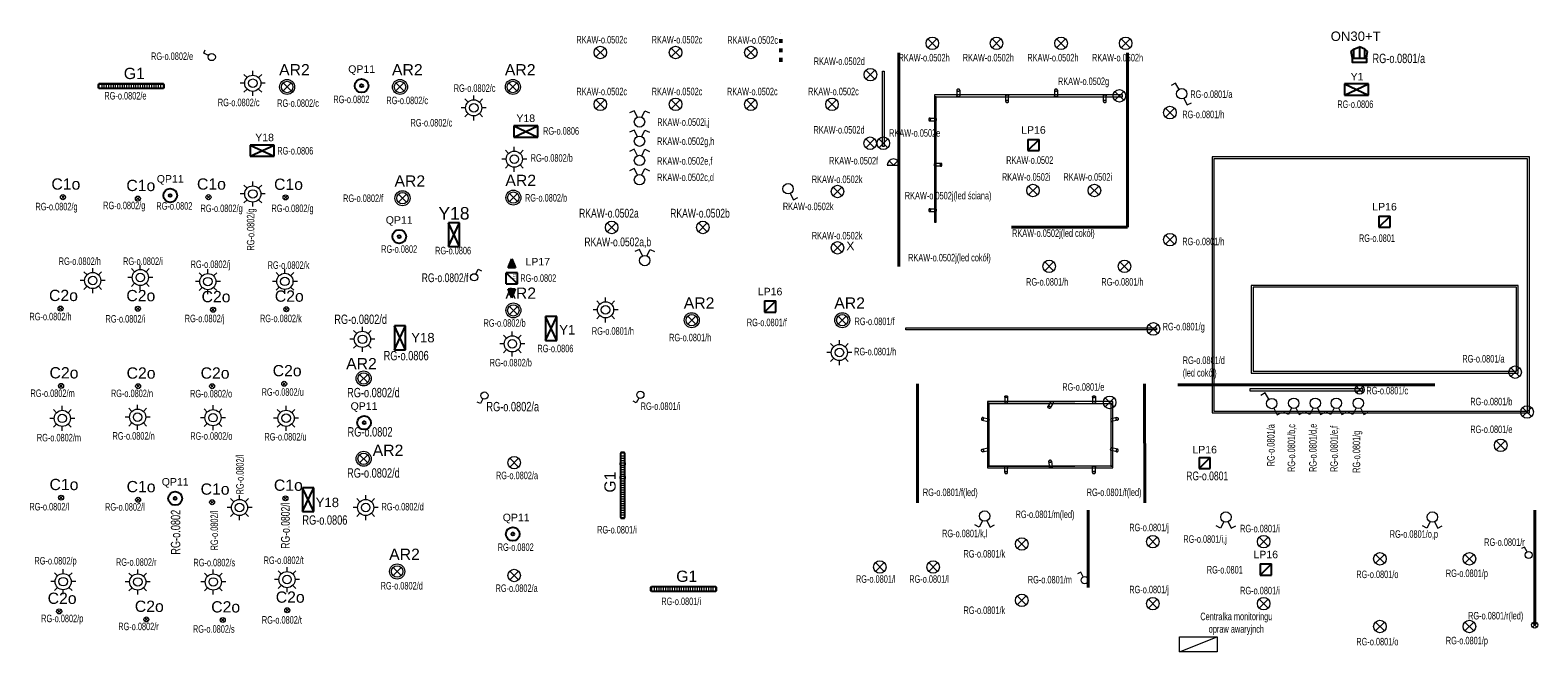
# Model space of a CAD drawing. Header units: centimetres. Extents: x 970 to 32397, y -4297 to 7318.
# Tile 3 of 13: x 12280 to 14684, y 745 to 1737. Entities that reach past the tile are written whole.
import ezdxf
from ezdxf.enums import TextEntityAlignment as Align
from ezdxf.lldxf.tags import DXFTag

# ---------------------------------------------------------------- set-up
doc = ezdxf.new("R2010")
doc.units = ezdxf.units.CM
doc.header["$MEASUREMENT"] = 0
doc.linetypes.add('ACAD_ISO03W100', pattern=[30, 12, -18])
for name, color, linetype, lineweight in [('AX - ADRESACJA', 4, 'Continuous', 5), ('E_gniazdka', 7, 'Continuous', 0), ('E_KNS_OŚWIETLENIE', 1, 'Continuous', 15), ('E_osw podst', 7, 'Continuous', 0), ('E_rozdzielnice', 1, 'Continuous', 0), ('E_uziem', 1, 'Continuous', 0), ('ELEKTRYKA', 10, 'Continuous', 15), ('W_KNS_ZMIANY', 10, 'Continuous', 13)]:
    doc.layers.add(name, color=color, linetype=linetype, lineweight=lineweight)
for name, color, linetype in [('AX - OPISY', 250, 'Continuous'), ('AX - OPRAWY  EWAKUACYJNE', 5, 'Continuous'), ('AX - OPRAWY KIERUNKOWE', 1, 'Continuous')]:
    doc.layers.add(name, color=color, linetype=linetype)
doc.styles.add('ARIAL 1.0', font='arial.ttf')
doc.styles.add('Arial TYP', font='arial.ttf')
doc.styles.add('ES1', font='arial.ttf')
doc.styles.add('ROMANS', font='romans.shx', dxfattribs={"width": 0.8})
doc.styles.add('STYL_AUTOMATYCZNY_1', font='arial.ttf')
doc.styles.add('Style-STANDARD', font='arial.ttf')
tags = doc.linetypes.add('DASH', pattern=[15, 10, -5]).pattern_tags.tags
tags[6:7] = [DXFTag(74, 4), DXFTag(75, 0), DXFTag(340, '0'), DXFTag(46, 0.0), DXFTag(50, 0.0), DXFTag(44, 0.0), DXFTag(45, 0.0)]
tags[4:5] = [DXFTag(74, 4), DXFTag(75, 0), DXFTag(340, '0'), DXFTag(46, 0.0), DXFTag(50, 0.0), DXFTag(44, 0.0), DXFTag(45, 0.0)]

# ---------------------------------------------------------------- blocks, each defined once
blk = doc.blocks.new('*U209')
at = {"layer": 'E_rozdzielnice'}
blk.add_line((-30, -12), (30, 12), dxfattribs=at)
blk.add_3dface([(30, -12), (-30, -12), (-30, 12), (30, 12)], dxfattribs=at)
blk = doc.blocks.new('punkt elekt')
at = {"layer": 'ELEKTRYKA', "lineweight": 13}
for p, q in [((-7.1, 7.1), (7.1, -7.1)), ((-7.1, -7.1), (7.1, 7.1))]:
    blk.add_line(p, q, dxfattribs=at)
blk.add_circle((0, 0), 10, dxfattribs=at)
blk = doc.blocks.new('WŁĄCZNIK')
at = {"layer": 'ELEKTRYKA'}
for points in [[(-6.7, -0.5), (-11.8, -10.7), (-18.9, -7.2)], [(0.2, -0.5), (5.4, -10.7), (12.5, -7.2)]]:
    blk.add_lwpolyline(points, dxfattribs=at)
blk.add_circle((-3.2, 7.1), 8.27, dxfattribs=at)
blk = doc.blocks.new('WŁĄCZNIK SCHODOWY')
at = {"layer": 'ELEKTRYKA'}
for points in [[(-7.7, 14.6), (-13.5, 24.5), (-20.4, 20.5)], [(0.1, 0.1), (5.3, -10.2), (12.4, -6.7)]]:
    blk.add_lwpolyline(points, dxfattribs=at)
blk.add_circle((-3.3, 7.6), 8.27, dxfattribs=at)
blk = doc.blocks.new('KINKIET')
at = {"layer": 'ELEKTRYKA', "lineweight": 13}
for p, q in [((-7.1, 7.1), (0, 0)), ((0, 0), (7.1, 7.1))]:
    blk.add_line(p, q, dxfattribs=at)
at = {"layer": 'ELEKTRYKA'}
blk.add_lwpolyline([(-10, 0), (10, 0)], dxfattribs=at)
at = {"layer": 'ELEKTRYKA', "lineweight": 13}
blk.add_arc((0, 0), 10, 0, 180, dxfattribs=at)
blk = doc.blocks.new('reflektor')
at = {"layer": 'ELEKTRYKA'}
for points in [[(0, 4.5), (0, 4.6), (0, 4.6), (0, 4.6), (0, 4.7), (0, 4.7), (0, 4.7), (0, 4.8), (0, 4.8), (0, 4.9), (-0.1, 4.9), (-0.1, 4.9), (-0.1, 5), (-0.1, 5), (-0.1, 5), (-0.1, 5.1), (-0.2, 5.1), (-0.2, 5.1), (-0.2, 5.2), (-0.2, 5.2), (-0.3, 5.3), (-0.3, 5.3), (-0.3, 5.3), (-0.3, 5.4), (-0.4, 5.4), (-0.4, 5.4), (-0.4, 5.5), (-0.5, 5.5), (-0.5, 5.5), (-0.5, 5.6), (-0.6, 5.6), (-0.6, 5.6), (-0.7, 5.7), (-0.7, 5.7), (-0.7, 5.7), (-0.8, 5.7), (-0.8, 5.8), (-0.9, 5.8), (-0.9, 5.8), (-1, 5.8), (-1, 5.9), (-1.1, 5.9), (-1.1, 5.9), (-1.2, 5.9), (-1.2, 5.9), (-1.3, 6), (-1.3, 6), (-1.4, 6), (-1.4, 6), (-1.5, 6), (-1.5, 6), (-1.6, 6), (-1.6, 6.1), (-1.7, 6.1), (-1.7, 6.1), (-1.8, 6.1), (-1.9, 6.1), (-2, 6.1), (-2.1, 6.1), (-2.2, 6.1), (-2.4, 6.1), (-2.5, 6.1), (-2.6, 6.1), (-2.7, 6.1), (-2.8, 6.1), (-2.8, 6.1), (-2.9, 6.1), (-2.9, 6), (-3, 6), (-3, 6), (-3.1, 6), (-3.1, 6), (-3.2, 6), (-3.2, 6), (-3.3, 5.9), (-3.3, 5.9), (-3.4, 5.9), (-3.4, 5.9), (-3.5, 5.9), (-3.5, 5.8), (-3.6, 5.8), (-3.6, 5.8), (-3.7, 5.8), (-3.7, 5.7), (-3.8, 5.7), (-3.8, 5.7), (-3.8, 5.7), (-3.9, 5.6), (-3.9, 5.6), (-4, 5.6), (-4, 5.5), (-4, 5.5), (-4.1, 5.5), (-4.1, 5.4), (-4.1, 5.4), (-4.2, 5.4), (-4.2, 5.3), (-4.2, 5.3), (-4.2, 5.3), (-4.3, 5.2), (-4.3, 5.2), (-4.3, 5.1), (-4.3, 5.1), (-4.4, 5.1), (-4.4, 5), (-4.4, 5), (-4.4, 5), (-4.4, 4.9), (-4.4, 4.9), (-4.5, 4.9), (-4.5, 4.8), (-4.5, 4.8), (-4.5, 4.7), (-4.5, 4.7), (-4.5, 4.7), (-4.5, 4.6), (-4.5, 4.6), (-4.5, 4.6), (-4.5, 4.5), (-4.5, 4.5), (-4.5, 4.5), (-4.5, 4.4), (-4.5, 4.4), (-4.5, 4.4), (-4.5, 4.3), (-4.5, 4.3), (-4.5, 4.3), (-4.5, 4.2), (-4.4, 4.2), (-4.4, 4.2), (-4.4, 4.1), (-4.4, 4.1), (-4.4, 4.1), (-4.4, 4), (-4.4, 4), (-4.3, 4), (-4.3, 3.9), (-4.3, 3.9), (-4.3, 3.9), (-4.3, 3.8), (-4.2, 3.8), (-4.2, 3.8), (-4.2, 3.7), (-4.2, 3.7), (-4.1, 3.7), (-4.1, 3.6), (-4.1, 3.6), (-4, 3.6), (-4, 3.5), (-4, 3.5), (-3.9, 3.5), (-3.9, 3.5), (-3.9, 3.4), (-3.8, 3.4), (-3.8, 3.4), (-3.8, 3.3), (-3.7, 3.3), (-3.7, 3.3), (-3.6, 3.3), (-3.6, 3.3), (-3.6, 3.2), (-3.5, 3.2), (-3.5, 3.2), (-3.4, 3.2), (-3.4, 3.2), (-3.3, 3.1), (-3.3, 3.1), (-3.2, 3.1), (-3.2, 3.1), (-3.1, 3.1), (-3, 3), (-2.9, 3), (-2.8, 3), (-2.7, 3), (-2.6, 3), (-2, 2.9)], [(-4.5, 4.4), (-4.5, -4.4)], [(-2, 2.9), (-1.9, 3), (-1.8, 3), (-1.7, 3), (-1.6, 3), (-1.5, 3), (-1.4, 3.1), (-1.3, 3.1), (-1.3, 3.1), (-1.2, 3.1), (-1.2, 3.1), (-1.1, 3.2), (-1.1, 3.2), (-1, 3.2), (-1, 3.2), (-0.9, 3.2), (-0.9, 3.3), (-0.9, 3.3), (-0.8, 3.3), (-0.8, 3.3), (-0.7, 3.3), (-0.7, 3.4), (-0.7, 3.4), (-0.6, 3.4), (-0.6, 3.5), (-0.6, 3.5), (-0.5, 3.5), (-0.5, 3.5), (-0.5, 3.6), (-0.4, 3.6), (-0.4, 3.6), (-0.4, 3.7), (-0.3, 3.7), (-0.3, 3.7), (-0.3, 3.8), (-0.3, 3.8), (-0.2, 3.8), (-0.2, 3.9), (-0.2, 3.9), (-0.2, 3.9), (-0.2, 4), (-0.1, 4), (-0.1, 4), (-0.1, 4.1), (-0.1, 4.1), (-0.1, 4.1), (-0.1, 4.2), (-0.1, 4.2), (0, 4.2), (0, 4.3), (0, 4.3), (0, 4.3), (0, 4.4), (0, 4.4), (0, 4.4), (0, 4.5), (0, 4.5), (0, 4.5)], [(0, 4.4), (0, -4.4)], [(0, -4.4), (0, -4.4), (0, -4.5), (0, -4.5), (0, -4.5), (0, -4.6), (0, -4.6), (0, -4.6), (0, -4.7), (0, -4.7), (-0.1, -4.8), (-0.1, -4.8), (-0.1, -4.8), (-0.1, -4.9), (-0.1, -4.9), (-0.1, -4.9), (-0.2, -5), (-0.2, -5), (-0.2, -5.1), (-0.2, -5.1), (-0.3, -5.1), (-0.3, -5.2), (-0.3, -5.2), (-0.3, -5.2), (-0.4, -5.3), (-0.4, -5.3), (-0.4, -5.3), (-0.5, -5.4), (-0.5, -5.4), (-0.5, -5.4), (-0.6, -5.5), (-0.6, -5.5), (-0.7, -5.5), (-0.7, -5.5), (-0.7, -5.6), (-0.8, -5.6), (-0.8, -5.6), (-0.9, -5.7), (-0.9, -5.7), (-1, -5.7), (-1, -5.7), (-1.1, -5.7), (-1.1, -5.8), (-1.2, -5.8), (-1.2, -5.8), (-1.3, -5.8), (-1.3, -5.8), (-1.4, -5.9), (-1.4, -5.9), (-1.5, -5.9), (-1.5, -5.9), (-1.6, -5.9), (-1.6, -5.9), (-1.7, -5.9), (-1.7, -5.9), (-1.8, -6), (-1.9, -6), (-2, -6), (-2.1, -6), (-2.2, -6), (-2.4, -6), (-2.5, -6), (-2.6, -6), (-2.7, -6), (-2.8, -5.9), (-2.8, -5.9), (-2.9, -5.9), (-2.9, -5.9), (-3, -5.9), (-3, -5.9), (-3.1, -5.9), (-3.1, -5.9), (-3.2, -5.8), (-3.2, -5.8), (-3.3, -5.8), (-3.3, -5.8), (-3.4, -5.8), (-3.4, -5.7), (-3.5, -5.7), (-3.5, -5.7), (-3.6, -5.7), (-3.6, -5.7), (-3.7, -5.6), (-3.7, -5.6), (-3.8, -5.6), (-3.8, -5.5), (-3.8, -5.5), (-3.9, -5.5), (-3.9, -5.5), (-4, -5.4), (-4, -5.4), (-4, -5.4), (-4.1, -5.3), (-4.1, -5.3), (-4.1, -5.3), (-4.2, -5.2), (-4.2, -5.2), (-4.2, -5.2), (-4.2, -5.1), (-4.3, -5.1), (-4.3, -5.1), (-4.3, -5), (-4.3, -5), (-4.4, -4.9), (-4.4, -4.9), (-4.4, -4.9), (-4.4, -4.8), (-4.4, -4.8), (-4.4, -4.8), (-4.5, -4.7), (-4.5, -4.7), (-4.5, -4.6), (-4.5, -4.6), (-4.5, -4.6), (-4.5, -4.5), (-4.5, -4.5), (-4.5, -4.5), (-4.5, -4.4), (-4.5, -4.4)]]:
    blk.add_lwpolyline(points, dxfattribs=at)
blk = doc.blocks.new('S2')
at = {"layer": 'E_osw podst', "color": 1, "linetype": 'Continuous', "lineweight": 0, "ltscale": 0.05}
for p, q in [((10998.5, 3011, 7), (11006.2, 3026.4, 7)), ((11006.2, 3026.4, 7), (11016.4, 3021.3, 7))]:
    blk.add_line(p, q, dxfattribs=at)
blk.add_circle((10993.3, 3000.7, 7), 11.5, dxfattribs=at)
blk = doc.blocks.new('COSMO APEX 1')
for p, q in [((-469, 41), (-469, -41)), ((-433, 41), (-433, -41)), ((-396, 41), (-396, -41)), ((-360, 41), (-360, -41)), ((-324, 41), (-324, -41)), ((-288, 41), (-288, -41)), ((-252, 41), (-252, -41)), ((-216, 41), (-216, -41)), ((-180, 41), (-180, -41)), ((-144, 41), (-144, -41)), ((-108, 41), (-108, -41)), ((-72, 41), (-72, -41)), ((-36, 41), (-36, -41)), ((0, 41), (0, -41)), ((36, 41), (36, -41)), ((72, 41), (72, -41)), ((108, 41), (108, -41)), ((144, 41), (144, -41)), ((180, 41), (180, -41)), ((216, 41), (216, -41)), ((252, 41), (252, -41)), ((288, 41), (288, -41)), ((324, 41), (324, -41)), ((360, 41), (360, -41)), ((396, 41), (396, -41)), ((433, 41), (433, -41)), ((469, 41), (469, -41))]:
    blk.add_line(p, q)
for points in [[(-530, -28), (530, -28), (530, 28), (-530, 28)], [(-513, -41), (514, -41), (514, 41), (-513, 41)], [(-357, 35), (-328, 35), (-328, 41), (-357, 41)], [(-141, 35), (-111, 35), (-111, 41), (-141, 41)], [(141, 35), (111, 35), (111, 41), (141, 41)], [(357, 35), (328, 35), (328, 41), (357, 41)], [(-357, -41), (-328, -41), (-328, -35), (-357, -35)], [(-141, -41), (-111, -41), (-111, -35), (-141, -35)], [(141, -41), (111, -41), (111, -35), (141, -35)], [(357, -41), (328, -41), (328, -35), (357, -35)]]:
    blk.add_lwpolyline(points, close=True)
at = {"style": 'Arial TYP'}
blk.add_attdef('TYP', text='', height=180, dxfattribs=at).set_placement((51, 58), align=Align.BOTTOM_CENTER)
blk = doc.blocks.new('G10')
for p, q in [((-64, -64), (64, 64)), ((-64, 64), (64, -64))]:
    blk.add_line(p, q)
for radius in [120, 91.2]:
    blk.add_circle((0, 0), radius)
at = {"style": 'ES1'}
blk.add_attdef('KOD_ES', text='', height=180, dxfattribs=at).set_placement((117, 185), align=Align.CENTER)
blk = doc.blocks.new('G14')
for p, q in [((-30, -30), (30, 30)), ((-30, 30), (30, -30))]:
    blk.add_line(p, q)
blk.add_circle((0, 0), 40)
at = {"style": 'ES1'}
blk.add_attdef('KOD_ES', text='', height=180, dxfattribs=at).set_placement((47, 120), align=Align.CENTER)
blk = doc.blocks.new('G20')
for p, q in [((-30, -30), (30, 30)), ((-30, 30), (30, -30))]:
    blk.add_line(p, q)
blk.add_circle((0, 0), 40)
at = {"style": 'ES1'}
blk.add_attdef('KOD_ES', text='', height=180, dxfattribs=at).set_placement((47, 120), align=Align.CENTER)
blk = doc.blocks.new('*U185')
at = {"layer": 'AX - OPRAWY KIERUNKOWE'}
for p, q in [((38.1, 17.9), (-38.1, 17.9)), ((-38.1, 17.9), (-38.1, -17.9)), ((-38.1, -17.9), (38.1, 17.9)), ((-38.1, 17.9), (38.1, -17.9)), ((38.1, -17.9), (38.1, 17.9)), ((-38.1, -17.9), (38.1, -17.9))]:
    blk.add_line(p, q, dxfattribs=at)
at = {"layer": 'AX - ADRESACJA', "style": 'ROMANS', "width": 0.8, "flags": 4}
blk.add_attdef('AX_ADRES', text='', height=20, dxfattribs=at).set_placement((-1.6, -42.2), align=Align.MIDDLE)
blk = doc.blocks.new('*U186')
at = {"layer": 'AX - OPRAWY KIERUNKOWE'}
for p, q in [((38.1, 17.9), (-38.1, 17.9)), ((-38.1, 17.9), (-38.1, -17.9)), ((-38.1, -17.9), (38.1, 17.9)), ((-38.1, 17.9), (38.1, -17.9)), ((38.1, -17.9), (38.1, 17.9)), ((-38.1, -17.9), (38.1, -17.9))]:
    blk.add_line(p, q, dxfattribs=at)
at = {"layer": 'AX - ADRESACJA', "style": 'ROMANS', "width": 0.8, "flags": 4}
blk.add_attdef('AX_ADRES', text='', height=20, dxfattribs=at).set_placement((-1.6, -42.2), align=Align.MIDDLE)
blk = doc.blocks.new('ON30')
at = {"layer": 'AX - OPRAWY  EWAKUACYJNE'}
for p, q in [((-25.8, 20.9), (-17.3, 27.9)), ((-22.3, 0), (-25.8, 20.9)), ((-17.3, 27.9), (0, 36.2)), ((-17.3, 0), (-17.3, 27.9)), ((17.3, 27.9), (0, 36.2)), ((0, 36.2), (0, 0)), ((17.3, 0), (17.3, 27.9)), ((25.8, 20.9), (17.3, 27.9)), ((22.3, 0), (25.8, 20.9))]:
    blk.add_line(p, q, dxfattribs=at)
blk.add_lwpolyline([(-22.3, 0), (22.3, 0), (22.3, -14.3), (-22.3, -14.3)], close=True, dxfattribs=at)
at = {"layer": 'AX - ADRESACJA', "style": 'ROMANS', "width": 0.8, "flags": 4}
blk.add_attdef('AX_ADRES', text='', height=20, dxfattribs=at).set_placement((-2.1, -38.2), align=Align.MIDDLE)
blk = doc.blocks.new('LP16')
at = {"layer": 'AX - OPRAWY  EWAKUACYJNE'}
for p, q in [((-18, 18.2), (-18, -17.6)), ((-18, 18.2), (17.9, 18.2)), ((-18, -17.6), (17.9, 18.2)), ((17.9, -17.6), (17.9, 18.2)), ((-18, -17.6), (17.9, -17.6))]:
    blk.add_line(p, q, dxfattribs=at)
at = {"layer": 'AX - ADRESACJA', "style": 'ROMANS', "width": 0.8, "flags": 4}
blk.add_attdef('AX_ADRES', text='', height=20, dxfattribs=at).set_placement((-1.8, -41.5), align=Align.MIDDLE)
blk = doc.blocks.new('QP11')
at = {"layer": 'AX - OPRAWY  EWAKUACYJNE'}
for radius in [21.9, 4.69]:
    blk.add_circle((0, 0), radius, dxfattribs=at)
at = {"layer": 'AX - ADRESACJA', "style": 'ROMANS', "width": 0.8, "flags": 4}
blk.add_attdef('AX_ADRES', text='', height=20, dxfattribs=at).set_placement((-1.5, -46.3), align=Align.MIDDLE)
blk = doc.blocks.new('LP17')
at = {"layer": 'AX - OPRAWY  EWAKUACYJNE'}
for points in [[(-62.8, 1), (-33.6, -10.6), (-33.6, 12.7)], [(32.5, 12.6), (61.7, 1), (32.5, -10.7)]]:
    blk.add_hatch(color=256, dxfattribs=at).paths.add_polyline_path(points)
for p, q in [((-62.8, 1), (-33.6, 12.7)), ((-33.6, -10.6), (-62.8, 1)), ((-33.6, 12.7), (-33.6, -10.6)), ((-18.5, 18.8), (-18.5, -17.1)), ((-18.5, 18.8), (17.4, 18.8)), ((-18.5, -17.1), (17.4, 18.8)), ((17.4, -17.1), (17.4, 18.8)), ((32.5, 12.6), (61.7, 1)), ((32.5, -10.7), (32.5, 12.6)), ((61.7, 1), (32.5, -10.7)), ((-18.5, -17.1), (17.4, -17.1))]:
    blk.add_line(p, q, dxfattribs=at)
at = {"layer": 'AX - ADRESACJA', "style": 'ROMANS', "width": 0.8, "flags": 4}
blk.add_attdef('AX_ADRES', text='', height=20, dxfattribs=at).set_placement((-2.3, -40.9), align=Align.MIDDLE)
at = {"layer": 'AX - OPRAWY  EWAKUACYJNE', "lineweight": 5, "style": 'ARIAL 1.0'}
blk.add_text('R1', height=9, dxfattribs=at).set_placement((6.9, -7.2), align=Align.MIDDLE)
blk = doc.blocks.new('CR')
at = {"layer": 'E_osw podst', "color": 1, "linetype": 'Continuous', "ltscale": 0.05}
for p, q in [((10991.6, 2797.5, -30), (10986.6, 2802.5, -30)), ((11000.7, 2801.3, -30), (11000.7, 2808.3, -30)), ((11014.9, 2802.5, -30), (11009.9, 2797.5, -30)), ((10987.8, 2788.4, -30), (10980.8, 2788.4, -30)), ((10991.6, 2779.2, -30), (10986.6, 2774.2, -30)), ((11000.7, 2768.4, -30), (11000.7, 2775.4, -30)), ((11014.9, 2774.2, -30), (11009.9, 2779.2, -30)), ((11020.7, 2788.4, -30), (11013.7, 2788.4, -30))]:
    blk.add_line(p, q, dxfattribs=at)
for radius in [12.9, 6.82]:
    blk.add_circle((11000.7, 2788.4, -30), radius, dxfattribs=at)

msp = doc.modelspace()

# ---------------------------------------------------------------- linework, layer by layer
at = {"linetype": 'ACAD_ISO03W100', "lineweight": 50, "ltscale": 0.5}
msp.add_lwpolyline([(13476.7, 1686.9), (13476.7, 1686.9), (13476.7, 1731.9), (13476.7, 1731.9), (13476.7, 1731.9), (13476.7, 1731.9)], dxfattribs=at)
at = {"layer": 'E_KNS_OŚWIETLENIE', "linetype": 'DASH', "lineweight": 40, "ltscale": 0.4}
for points in [[(13664.8, 1359.9), (13664.8, 1701.3)], [(14029.5, 1422.9), (14029.5, 1701.3)], [(14029.5, 1422.9), (13844.5, 1422.9)], [(13694.5, 1172.9), (13694.8, 982.9)], [(14056.5, 1172.9), (14056.9, 982.9)], [(14519.2, 1171.3), (14109.8, 1171.3)], [(13966.9, 847.9), (13966.9, 970.9)], [(14678.6, 787.9), (14678.6, 970.9)]]:
    msp.add_lwpolyline(points, dxfattribs=at)
at = {"layer": 'ELEKTRYKA'}
for p, q in [((14662.6, 912.3), (14657.6, 909.7)), ((14666.4, 904.7), (14662.6, 912.3)), ((13954.8, 872.1), (13949.8, 869.6)), ((13958.6, 864.5), (13954.8, 872.1))]:
    msp.add_line(p, q, dxfattribs=at)
for points in [[(13641.5, 1611.8), (13641.5, 1551.8), (13638.5, 1551.8), (13638.5, 1671.8), (13641.5, 1671.8), (13641.5, 1611.8)], [(13721.5, 1634), (13721.5, 1631), (14021.5, 1631), (14021.5, 1634), (13721.5, 1634)], [(13724.5, 1631), (13721.5, 1631), (13721.5, 1431), (13724.5, 1431), (13724.5, 1631)], [(13491.5, 1476.7), (13496.7, 1466.5), (13503.8, 1470)], [(14404.5, 1164.8), (14224.5, 1164.8), (14224.5, 1161.8), (14404.5, 1161.8), (14404.5, 1164.8)], [(13805.9, 1144.6), (13805.9, 1141.6), (14005.9, 1141.6), (14005.9, 1144.6), (13805.9, 1144.6)], [(13808.9, 1041.6), (13808.9, 1141.6), (13805.9, 1141.6)], [(13808.9, 1141.6), (13805.9, 1141.6), (13805.9, 1041.6), (13808.9, 1041.6), (13808.9, 1141.6)], [(14005.9, 1041.6), (14005.9, 1141.6), (14002.9, 1141.6)], [(14005.9, 1141.6), (14002.9, 1141.6), (14002.9, 1041.6), (14005.9, 1041.6), (14005.9, 1141.6)], [(13805.9, 1041.6), (13805.9, 1038.6), (14005.9, 1038.6), (14005.9, 1041.6), (13805.9, 1041.6)], [(13805.9, 1038.6), (14005.9, 1038.6)]]:
    msp.add_lwpolyline(points, dxfattribs=at)
for centre, radius in [((13488.1, 1484.2), 8.27), ((14669, 899.6), 5.66), ((13961.1, 859.4), 5.66)]:
    msp.add_circle(centre, radius, dxfattribs=at)
at = {"layer": 'W_KNS_ZMIANY'}
for p, q in [((13805.9, 1144.6), (13945.5, 1144.6)), ((13805.9, 1041.6), (13945.5, 1041.6))]:
    msp.add_line(p, q, dxfattribs=at)
for points in [[(14164.2, 1126.4), (14670.2, 1126.4), (14670.2, 1534.9), (14164.2, 1534.9)], [(14167.2, 1129.4), (14667.2, 1129.4), (14667.2, 1531.9), (14167.2, 1531.9)], [(14226.5, 1189.9), (14652.5, 1189.9), (14652.5, 1329.9), (14226.5, 1329.9)], [(14229.5, 1192.9), (14649.5, 1192.9), (14649.5, 1326.9), (14229.5, 1326.9)]]:
    msp.add_lwpolyline(points, close=True, dxfattribs=at)
msp.add_lwpolyline([(13675.7, 1261.9), (14075.7, 1261.9), (14075.7, 1258.9), (13675.7, 1258.9), (13675.8, 1261.9)], dxfattribs=at)

# ---------------------------------------------------------------- block references
at = {"layer": 'AX - OPRAWY  EWAKUACYJNE', "color": 2, "xscale": 0.5, "yscale": 0.5, "zscale": 0.5}
for name, p in [('ON30', (14399.1, 1692.8)), ('QP11', (12808.3, 1648.6)), ('LP16', (13879.4, 1553.9)), ('QP11', (12503.1, 1473.4)), ('QP11', (12868.2, 1407.7)), ('LP16', (14439.2, 1431.4)), ('LP16', (13459.5, 1295.9)), ('QP11', (12812.1, 1110.7)), ('LP16', (14152.4, 1046.3)), ('QP11', (12511, 989.8)), ('QP11', (13049.2, 932.9)), ('LP16', (14249.8, 876.3))]:
    msp.add_blockref(name, p, dxfattribs=at)
at = {"layer": 'AX - OPRAWY  EWAKUACYJNE', "color": 2, "xscale": 0.5, "yscale": 0.5, "zscale": 0.5, "rotation": 90}
msp.add_blockref('LP17', (13048, 1341.4), dxfattribs=at)
at = {"layer": 'AX - OPRAWY KIERUNKOWE', "xscale": 0.5, "yscale": 0.5, "zscale": 0.5}
for name, p in [('*U186', (14394.5, 1642.6)), ('*U185', (13070.1, 1575.4)), ('*U185', (12649.7, 1544.9))]:
    msp.add_blockref(name, p, dxfattribs=at)
at = {"layer": 'AX - OPRAWY KIERUNKOWE', "xscale": 0.5, "yscale": 0.5, "zscale": 0.5, "rotation": 90}
for name, p in [('*U185', (12955.5, 1410.9)), ('*U186', (13110.3, 1261.2)), ('*U185', (12869.4, 1246.2)), ('*U185', (12722.9, 987.9))]:
    msp.add_blockref(name, p, dxfattribs=at)
at = {"layer": 'E_rozdzielnice'}
msp.add_blockref('*U209', (14142.5, 756.9), dxfattribs=at)
at = {"layer": 'E_uziem', "xscale": 0.5, "yscale": 0.5, "zscale": 0.5}
for p, rotation in [((14069.6, -3802.3, -3.5), 89.99999999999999), ((18500.7, 2654.4, -3.5), 180), ((18749.3, 2655.6, -3.5), 180)]:
    msp.add_blockref('S2', p, dxfattribs=dict(at, rotation=rotation))
at = {"layer": 'E_uziem'}
for p in [(1634, -1135.9, 30), (1986.3, -1175.1, 30), (2051, -1257, 30), (1634, -1312.6, 30), (1378.8, -1450.8, 30), (1454.7, -1445.9, 30), (1562.4, -1452.5, 30), (1685.2, -1452.1, 30), (2196.5, -1497.5, 30), (1808.8, -1544.6, 30), (2047.8, -1551.9, 30), (2569.3, -1565.6, 30), (1330.3, -1670.8, 30), (1450.4, -1668.8, 30), (1570.6, -1669.7, 30), (1687.1, -1670.6, 30), (1612.8, -1813, 30), (1814, -1813, 30), (1331.7, -1931.4, 30), (1450.6, -1931.9, 30), (1571.1, -1931.9, 30), (1688.6, -1928.1, 30)]:
    msp.add_blockref('CR', p, dxfattribs=at)
at = {"layer": 'E_uziem', "xscale": 0.5, "yscale": 0.5, "zscale": 0.5}
msp.add_blockref('S2', (7491, -157.5, -3.5), dxfattribs=at)
at = {"layer": 'ELEKTRYKA'}
for name, p in [('punkt elekt', (13188.8, 1701.6)), ('punkt elekt', (13308.8, 1701.6)), ('punkt elekt', (13428.8, 1701.6)), ('punkt elekt', (13718.1, 1716.3)), ('punkt elekt', (13820.5, 1716.3)), ('punkt elekt', (13923.5, 1716.3)), ('punkt elekt', (14026.5, 1716.3)), ('punkt elekt', (13619.5, 1666.3)), ('reflektor', (13761.8, 1637)), ('reflektor', (13917.6, 1637)), ('punkt elekt', (14016.5, 1632.5)), ('WŁĄCZNIK SCHODOWY', (14119.2, 1628.2)), ('punkt elekt', (13188.8, 1618.9)), ('punkt elekt', (13308.8, 1618.9)), ('punkt elekt', (13428.8, 1618.9)), ('punkt elekt', (13558.3, 1618.9)), ('punkt elekt', (14097, 1605.7)), ('punkt elekt', (13619.1, 1556.8)), ('punkt elekt', (13640, 1556.8)), ('KINKIET', (13656.3, 1521.8, 0)), ('KINKIET', (13656.3, 1521.8, 0)), ('punkt elekt', (13878.6, 1481.3)), ('punkt elekt', (13976.6, 1481.3)), ('punkt elekt', (13567, 1479.8, 0)), ('punkt elekt', (13207, 1422.4)), ('punkt elekt', (13352.3, 1422.4)), ('punkt elekt', (13567, 1389.9, 0)), ('punkt elekt', (14097, 1402.9)), ('punkt elekt', (13904.5, 1360.4)), ('punkt elekt', (14024.5, 1360.4)), ('punkt elekt', (14070.7, 1260.4)), ('punkt elekt', (14647.5, 1191.4)), ('WŁĄCZNIK SCHODOWY', (14262.6, 1133.7)), ('punkt elekt', (14000.9, 1143.1)), ('WŁĄCZNIK', (14297.6, 1134.7)), ('WŁĄCZNIK', (14331.9, 1134.7)), ('WŁĄCZNIK', (14365.5, 1134.7)), ('WŁĄCZNIK', (14400.6, 1134.7)), ('punkt elekt', (14666.5, 1127.9)), ('punkt elekt', (14624.5, 1074.7)), ('punkt elekt', (13051.5, 1046.9)), ('WŁĄCZNIK', (13804.8, 954.7)), ('WŁĄCZNIK', (14189.5, 953.1)), ('WŁĄCZNIK', (14518.6, 953.1)), ('punkt elekt', (13860.8, 917.2)), ('punkt elekt', (14069.8, 920.9)), ('punkt elekt', (14246.5, 920.9)), ('punkt elekt', (13634.5, 880.4)), ('punkt elekt', (13719.5, 880.4)), ('punkt elekt', (14431.8, 893.5)), ('punkt elekt', (14574.5, 893.5)), ('punkt elekt', (13051.5, 866.9)), ('punkt elekt', (13860.8, 827.1)), ('punkt elekt', (14069.8, 821.9)), ('punkt elekt', (14246.5, 821.9)), ('punkt elekt', (14431.8, 785.4)), ('punkt elekt', (14574.5, 785.4))]:
    msp.add_blockref(name, p, dxfattribs=at)
at = {"layer": 'ELEKTRYKA', "xscale": 0.1, "yscale": 0.1, "zscale": 0.1}
for name, p, values in [('G10', (12689.4, 1646.6), {'KOD_ES': 'AR2'}), ('G10', (12869.4, 1646.6), {'KOD_ES': 'AR2'}), ('G10', (13049.4, 1646.6), {'KOD_ES': 'AR2'}), ('COSMO APEX 1', (12440.7, 1648), {'TYP': 'G1'}), ('G14', (12332, 1470.7), {'KOD_ES': 'C1o'}), ('G14', (12451.5, 1468.4), {'KOD_ES': 'C1o'}), ('G14', (12564.1, 1470.7), {'KOD_ES': 'C1o'}), ('G14', (12687, 1470.3), {'KOD_ES': 'C1o'}), ('G10', (12873.4, 1469), {'KOD_ES': 'AR2'}), ('G10', (13050.2, 1470), {'KOD_ES': 'AR2'}), ('G20', (12328.2, 1292.9), {'KOD_ES': 'C2o'}), ('G20', (12451.5, 1292.6), {'KOD_ES': 'C2o'}), ('G20', (12688.2, 1291.8), {'KOD_ES': 'C2o'}), ('G10', (13050.2, 1290), {'KOD_ES': 'AR2'}), ('G20', (12571.4, 1291), {'KOD_ES': 'C2o'}), ('G10', (13334.6, 1274.3), {'KOD_ES': 'AR2'}), ('G10', (13574.6, 1274.3), {'KOD_ES': 'AR2'}), ('G20', (12684.8, 1172.8), {'KOD_ES': 'C2o'}), ('G20', (12329, 1169.4), {'KOD_ES': 'C2o'}), ('G20', (12451.9, 1169), {'KOD_ES': 'C2o'}), ('G20', (12569.9, 1169), {'KOD_ES': 'C2o'}), ('G14', (12329, 991.1), {'KOD_ES': 'C1o'}), ('G14', (12451.9, 987.7), {'KOD_ES': 'C1o'}), ('G14', (12569.9, 983.8), {'KOD_ES': 'C1o'}), ('G14', (12686.7, 990), {'KOD_ES': 'C1o'}), ('G10', (12864.9, 873.2), {'KOD_ES': 'AR2'}), ('COSMO APEX 1', (13321.5, 845.4), {'TYP': 'G1'}), ('G20', (12689.7, 811.4), {'KOD_ES': 'C2o'}), ('G20', (12326, 809.5), {'KOD_ES': 'C2o'}), ('G20', (12465, 796.7), {'KOD_ES': 'C2o'}), ('G20', (12586.8, 795.8), {'KOD_ES': 'C2o'})]:
    msp.add_blockref(name, p, dxfattribs=at).add_auto_attribs(values)
at = {"layer": 'ELEKTRYKA'}
for name, p, rotation in [('reflektor', (13835.2, 1627.9), 180), ('reflektor', (13991, 1628), 180), ('WŁĄCZNIK', (13248.1, 1597.9), 180), ('reflektor', (13718.5, 1597), 90), ('WŁĄCZNIK', (13248.1, 1567.1), 180), ('WŁĄCZNIK', (13248.1, 1536.4), 180), ('WŁĄCZNIK', (13248.1, 1505.6), 180), ('reflektor', (13727.5, 1520.2), 270), ('reflektor', (13718.5, 1452.2), 90), ('WŁĄCZNIK', (13256.5, 1376.6), 180), ('reflektor', (13803.2, 1118.1), 76.9543629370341), ('reflektor', (14007.9, 1065.1), 256.9543629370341), ('reflektor', (13833.6, 1035.5), 180), ('reflektor', (13908.8, 1045), 9.162347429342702), ('reflektor', (13973.6, 1035.6), 180)]:
    msp.add_blockref(name, p, dxfattribs=dict(at, rotation=rotation))
ref = msp.add_blockref('G10', (12811.5, 1181.4), dxfattribs=dict(at, xscale=0.1, yscale=0.1, zscale=0.1))
ref.add_attrib('KOD_ES', 'AR2', dxfattribs={"layer": '0', "height": 18, "style": 'ES1'}).set_placement((12808, 1196), align=Align.CENTER)
for p, xscale, yscale, zscale in [((14399.5, 1163.3), 0.7235542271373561, 0.7235542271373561, 0.7235542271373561), ((14678.6, 787.9), 0.5, 0.5, 0.5)]:
    msp.add_blockref('punkt elekt', p, dxfattribs=dict(at, xscale=xscale, yscale=yscale, zscale=zscale))
at = {"layer": 'ELEKTRYKA', "xscale": -1}
for p in [(13833.6, 1147.7), (13973.6, 1147.6)]:
    msp.add_blockref('reflektor', p, dxfattribs=at)
for p, rotation in [((13908.9, 1138), 147.3807561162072), ((14007.9, 1118.1), 283.0456370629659), ((13803.2, 1065.1), 103.0456370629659)]:
    msp.add_blockref('reflektor', p, dxfattribs=dict(at, rotation=rotation))
at = {"layer": 'ELEKTRYKA'}
ref = msp.add_blockref('G10', (12811.5, 1053.2), dxfattribs=dict(at, xscale=0.1, yscale=0.1, zscale=0.1))
ref.add_attrib('KOD_ES', 'AR2', dxfattribs={"layer": '0', "height": 18, "style": 'ES1'}).set_placement((12850.3, 1057.7), align=Align.CENTER)
at = {"layer": 'ELEKTRYKA', "xscale": 0.1, "yscale": 0.1, "zscale": 0.1, "rotation": 90}
msp.add_blockref('COSMO APEX 1', (13224.5, 1010.8), dxfattribs=at).add_auto_attribs({'TYP': 'G1'})

# ---------------------------------------------------------------- texts
at = {"layer": 'AX - OPISY', "color": 1, "style": 'ARIAL 1.0'}
msp.add_text('Y18', height=20, dxfattribs=at).set_placement((12955.5, 1445), align=Align.MIDDLE)
at = {"layer": 'E_gniazdka', "linetype": 'Continuous', "lineweight": 0, "style": 'Style-STANDARD'}
for s, height, p in [('ON30+T', 15, (14393.2, 1727.6)), ('QP11', 12, (12808.3, 1673.6)), ('Y1', 12, (14395.4, 1663.1)), ('Y18', 12, (13069.9, 1596.7)), ('Y18', 12, (12653.5, 1566)), ('LP16', 12, (14439.2, 1455.5)), ('QP11', 12, (12868.2, 1432.7)), ('LP17', 12, (13089.1, 1367.7)), ('LP16', 12, (13459.5, 1320.1)), ('Y18', 15, (12906, 1246.5)), ('Y1', 15, (13136.1, 1259)), ('QP11', 12, (12511, 1014.8)), ('Y18', 15, (12753.6, 983.5)), ('QP11', 12, (13054.7, 957.9)), ('LP16', 12, (14249.8, 900.4))]:
    msp.add_text(s, height=height, dxfattribs=at).set_placement(p, align=Align.MIDDLE)
at = {"layer": 'E_gniazdka', "color": 7, "linetype": 'Continuous', "lineweight": 0, "style": 'Style-STANDARD'}
for s, p in [('LP16', (13879.4, 1578)), ('QP11', (12503.1, 1498.4)), ('QP11', (12812.1, 1135.7)), ('LP16', (14152.4, 1067.8))]:
    msp.add_text(s, height=12, dxfattribs=at).set_placement(p, align=Align.MIDDLE)
at = {"layer": 'E_gniazdka', "linetype": 'Continuous', "lineweight": 0, "attachment_point": 4, "style": 'Style-STANDARD'}
for s, insert, char_height in [('{\\W0.7;RKAW-o.0502c}', (13150.7, 1722), 12), ('{\\W0.7;RKAW-o.0502c}', (13270.7, 1722), 12), ('{\\W0.7;RKAW-o.0502c}', (13391.3, 1721.4), 12), ('{\\W0.7;RG-o.0802/e}', (12472.5, 1695.6), 12), ('{\\W0.7;RKAW-o.0502d}', (13529.1, 1687.6), 12), ('{\\W0.7;RKAW-o.0502h}', (13664.3, 1693.3), 12), ('{\\W0.7;RKAW-o.0502h}', (13766.7, 1693.3), 12), ('{\\W0.7;RKAW-o.0502h}', (13869.7, 1693.3), 12), ('{\\W0.7;RKAW-o.0502h}', (13972.7, 1693.3), 12), ('\\H1x;\\W0.7;RG-o.0801/a', (14420, 1692.1, 126), 15), ('{\\W0.7;RKAW-o.0502g}', (13918.5, 1653.9), 12), ('{\\W0.7;RG-o.0802/e}', (12398.1, 1632.5), 12), ('{\\W0.7;RG-o.0802/c}', (12955.1, 1644.7), 12), ('{\\W0.7;RKAW-o.0502c}', (13150.7, 1639.3), 12), ('{\\W0.7;RKAW-o.0502c}', (13270.7, 1639.3), 12), ('{\\W0.7;RKAW-o.0502c}', (13390.7, 1639.3), 12), ('{\\W0.7;RKAW-o.0502c}', (13520.1, 1639.3), 12), ('{\\W0.7;RG-o.0801/a}', (14129.5, 1635, 126), 12), ('{\\W0.7;RG-o.0802/c}', (12579, 1621.8), 12), ('{\\W0.7;RG-o.0802/c}', (12673.6, 1620.7), 12), ('{\\W0.7;RG-o.0802}', (12763.2, 1626.7), 12), ('{\\W0.7;RG-o.0802/c}', (12847.7, 1625.1), 12), ('\\H1x;\\W0.7;RG-o.0806', (14363.9, 1619), 12), ('{\\W0.7;RG-o.0802/c}', (12886.2, 1589.4), 12), ('{\\W0.7;RKAW-o.0502i,j}', (13279.6, 1588.7), 12), ('{\\W0.7;RG-o.0801/h}', (14116.7, 1602.7), 12), ('{\\W0.7;RG-o.0806}', (13097.5, 1576.3), 12), ('{\\W0.7;RKAW-o.0502g,h}', (13279.4, 1558.2), 12), ('{\\W0.7;RKAW-o.0502d}', (13528.7, 1578.1), 12), ('{\\W0.7;RKAW-o.0502e}', (13649.3, 1573.1), 12), ('{\\W0.7;\\fArial|b0|i0|c158|p39;RG-o.0806}', (12673.8, 1544.7), 12), ('\\H1x;\\W0.7;RG-o.0802/b', (13077.8, 1533.2), 12), ('{\\W0.7;RKAW-o.0502e,f}', (13279.4, 1527.4), 12), ('{\\W0.7;RKAW-o.0502f}', (13553.5, 1528.8), 12), ('{\\W0.7;RKAW-o.0502}', (13836, 1529.8, 126), 12), ('{\\W0.7;RKAW-o.0502c,d}', (13279.4, 1501.3), 12), ('{\\W0.7;RKAW-o.0502k}', (13526, 1499.1, 0), 12), ('{\\W0.7;RKAW-o.0502i}', (13829.1, 1502.9), 12), ('{\\W0.7;RKAW-o.0502i}', (13927.2, 1502.9), 12), ('\\H1x;\\W0.7;RG-o.0802/f', (12778.7, 1468.9), 12), ('\\H1x;\\W0.7;RG-o.0802/b', (13068.7, 1469.6), 12), ('{\\W0.7;RKAW-o.0502j(led ściana)}', (13674.3, 1471.4), 12), ('{\\W0.7;RG-o.0802/g}', (12288.2, 1453.9), 12), ('{\\W0.7;RG-o.0802/g}', (12396.2, 1455.7), 12), ('{\\W0.7;RG-o.0802}', (12481, 1456.6), 12), ('{\\W0.7;RG-o.0802/g}', (12551.4, 1451.1), 12), ('{\\W0.7;RG-o.0802/g}', (12664.5, 1451.1), 12), ('{\\W0.7;RKAW-o.0502k}', (13479.9, 1455.9, 0), 12), ('{\\W0.7;RKAW-o.0502j(led cokół)}', (13845.3, 1411.5), 12), ('{\\W0.7;RKAW-o.0502k}', (13526, 1409.2), 12), ('{\\W0.7;RG-o.0801/h}', (14116.7, 1399.9), 12), ('{\\W0.7;RG-o.0801}', (14398.4, 1405.2), 12), ('{\\W0.7;RG-o.0802/h}', (12325.3, 1368.4), 12), ('{\\W0.7;RG-o.0802/i}', (12427.9, 1368.4), 12), ('{\\W0.7;RG-o.0802}', (12839.4, 1387.8), 12), ('{\\W0.7;\\fArial|b0|i0|c158|p39;RG-o.0806}', (12925.4, 1385.4), 12), ('{\\W0.7;RKAW-o.0502j(led cokół)}', (13679.6, 1372.4), 12), ('{\\W0.7;RG-o.0802/j}', (12535.6, 1361.8), 12), ('{\\W0.7;RG-o.0802/k}', (12658.4, 1362.2), 12), ('{\\W0.7;RG-o.0802/f}', (12904, 1342), 14), ('{\\W0.7;RG-o.0802}', (13061.2, 1341.5), 12), ('{\\W0.7;RG-o.0801/h}', (13867.7, 1335.4), 12), ('{\\W0.7;RG-o.0801/h}', (13987.7, 1335.4), 12), ('{\\W0.7;RG-o.0802/h}', (12278.6, 1280.1), 12), ('{\\W0.7;RG-o.0802/i}', (12399.9, 1276.4), 12), ('{\\W0.7;RG-o.0802/j}', (12526.2, 1275.3), 12), ('{\\W0.7;RG-o.0802/k}', (12646.2, 1277.1), 12), ('{\\W0.7;RG-o.0802/d}', (12764.7, 1275.7), 15), ('\\H1x;\\W0.7;RG-o.0802/b', (13002.6, 1269.8), 12), ('{\\W0.7;\\fArial|b0|i0|c158|p39;RG-o.0801/f}', (13422.4, 1270.7), 12), ('\\H1x;\\W0.7;RG-o.0801/f', (13594.1, 1272.4), 12), ('{\\W0.7;RG-o.0801/h}', (13175.3, 1257), 12), ('{\\W0.7;RG-o.0801/h}', (13298.5, 1246.6), 12), ('{\\W0.7;RG-o.0801/g}', (14085.4, 1262.3), 12), ('\\H1x;\\W0.7;RG-o.0806', (13088.5, 1229.1), 12), ('{\\W0.7;RG-o.0801/h}', (13593.5, 1224.2), 12), ('{\\W0.7;\\fArial|b0|i0|c158|p39;RG-o.0806}', (12843.4, 1217.7), 15), ('\\H1x;\\W0.7;RG-o.0802/b', (13012.5, 1206.5), 12), ('{\\W0.7;RG-o.0801/d\\P(led cokół)}', (14117.4, 1198.6), 12), ('{\\W0.7;RG-o.0801/a}', (14563.3, 1212.7), 12), ('{\\W0.7;RG-o.0802/m}', (12280.3, 1157.7), 12), ('{\\W0.7;RG-o.0802/n}', (12408.5, 1157.5), 12), ('{\\W0.7;RG-o.0802/o}', (12534.7, 1157), 12), ('{\\W0.7;RG-o.0802/u}', (12648.8, 1159.6), 12), ('{\\W0.7;RG-o.0802/d}', (12785.1, 1158.7), 15), ('{\\W0.7;RG-o.0801/e}', (13925.3, 1167.7), 12), ('{\\W0.7;RG-o.0801/c}', (14410.3, 1161.9), 12), ('\\H1x;\\W0.7;RG-o.0802/a', (13007.2, 1136.3), 15), ('{\\W0.7;RG-o.0801/i}', (13253.2, 1137), 12), ('{\\W0.7;RG-o.0801/b}', (14575.9, 1144.4), 12), ('{\\W0.7;RG-o.0801/e}', (14575.9, 1100.1), 12), ('{\\W0.7;RG-o.0802/m}', (12290.4, 1086.8), 12), ('{\\W0.7;RG-o.0802/n}', (12411.1, 1089.6), 12), ('{\\W0.7;RG-o.0802/o}', (12535.1, 1089.4), 12), ('{\\W0.7;RG-o.0802/u}', (12653.3, 1088.2), 12), ('{\\W0.7;RG-o.0802}', (12785.8, 1096), 15), ('{\\W0.7;RG-o.0802/d}', (12785.1, 1030.4), 15), ('\\H1x;\\W0.7;RG-o.0802/a', (13022.4, 1026.5), 12), ('{\\W0.7;RG-o.0801}', (14123, 1025.7), 14), ('{\\W0.7;RG-o.0801/f(led)}', (13703.1, 997.8), 12), ('{\\W0.7;RG-o.0801/f(led)}', (13964.3, 997.8), 12), ('{\\W0.7;RG-o.0802/l}', (12278.6, 976.6), 12), ('\\H1x;\\W0.7;RG-o.0806', (12713.8, 955.3), 15), ('{\\W0.7;RG-o.0802/d}', (12840, 976.6), 12), ('{\\W0.7;RG-o.0801/m(led)}', (13850.9, 962.7), 12), ('{\\W0.7;RG-o.0801/i}', (13183.7, 939.8), 12), ('{\\W0.7;RG-o.0801/k,l}', (13733.7, 932.8), 12), ('{\\W0.7;RG-o.0801/j}', (14032.2, 941.7), 12), ('{\\W0.7;RG-o.0801/i}', (14208.9, 941.7), 12), ('{\\W0.7;RG-o.0801/o,p}', (14447.5, 931.2), 12), ('{\\W0.7;RG-o.0802}', (13025.2, 912), 12), ('{\\W0.7;RG-o.0801/i,j}', (14118.4, 923.2), 12), ('{\\W0.7;RG-o.0801/r}', (14598.1, 920), 12), ('{\\W0.7;RG-o.0802/p}', (12286.6, 888.6), 12), ('{\\W0.7;RG-o.0802/r}', (12416.6, 888.2), 12), ('{\\W0.7;RG-o.0802/s}', (12540.1, 887.4), 12), ('{\\W0.7;RG-o.0802/t}', (12652, 891.1), 12), ('{\\W0.7;RG-o.0801/k}', (13767.9, 901.4), 12), ('{\\W0.7;RG-o.0801/l}', (13596.4, 861.1), 12), ('{\\W0.7;RG-o.0801/l}', (13681.4, 861.1), 12), ('{\\W0.7;RG-o.0801/m}', (13870.4, 860.1), 12), ('{\\W0.7;RG-o.0801}', (14155.8, 875.9), 12), ('{\\W0.7;RG-o.0801/o}', (14394.2, 868.6), 12), ('{\\W0.7;RG-o.0801/p}', (14536.9, 868.6), 12), ('{\\W0.7;RG-o.0802/d}', (12838.6, 850.4), 12), ('\\H1x;\\W0.7;RG-o.0802/a', (13021.8, 846.5), 12), ('{\\W0.7;RG-o.0801/j}', (14032.2, 842.7), 12), ('{\\W0.7;RG-o.0801/i}', (14208.9, 842.7), 12), ('{\\W0.7;RG-o.0801/i}', (13286.1, 825.5), 12), ('{\\W0.7;RG-o.0801/k}', (13767.9, 811.3), 12), ('{\\W0.7;RG-o.0802/p}', (12297.3, 796.5), 12), ('{\\W0.7;RG-o.0802/t}', (12649.2, 795.9), 12), ('\\pxqc;{\\W0.7;Centralka monitoringu\\Popraw awaryjnch}', (14145.5, 789.7), 12), ('{\\W0.7;RG-o.0801/r(led)}', (14572.4, 800.9), 12), ('{\\W0.7;RG-o.0802/r}', (12420.2, 785.5), 12), ('{\\W0.7;RG-o.0802/s}', (12539.3, 781.4), 12), ('{\\W0.7;RG-o.0801/o}', (14394.2, 761.2), 12), ('{\\W0.7;RG-o.0801/p}', (14536.9, 761.2), 12)]:
    msp.add_mtext(s, dxfattribs=dict(at, insert=insert, char_height=char_height))
at = {"layer": 'E_gniazdka', "linetype": 'Continuous', "lineweight": 0, "attachment_point": 4, "rotation": 90, "style": 'Style-STANDARD'}
for s, insert, char_height in [('{\\W0.7;RG-o.0802/g}', (12633.1, 1385.5), 12), ('{\\W0.7;RG-o.0801/a}', (14258, 1041.1), 12), ('{\\W0.7;RG-o.0801/b,c}', (14291.8, 1032.1), 12), ('{\\W0.7;RG-o.0801/d,e}', (14326.1, 1032.1), 12), ('{\\W0.7;RG-o.0801/e,f}', (14359.8, 1032.1), 12), ('{\\W0.7;RG-o.0802/l}', (12614.3, 996.3), 12), ('{\\W0.7;RG-o.0802}', (12511.7, 900), 15), ('{\\W0.7;RG-o.0802/l}', (12573.4, 906.9), 12), ('{\\W0.7;RG-o.0802/l}', (12686.8, 909.6), 14)]:
    msp.add_mtext(s, dxfattribs=dict(at, insert=insert, char_height=char_height))
at = {"layer": 'E_gniazdka', "color": 7, "linetype": 'Continuous', "lineweight": 0, "char_height": 14, "attachment_point": 4, "style": 'Style-STANDARD'}
for s, insert in [('{\\W0.7;RKAW-o.0502a}', (13155, 1445, 126)), ('{\\W0.7;RKAW-o.0502b}', (13300.2, 1445, 126)), ('{\\W0.7;RKAW-o.0502a,b}', (13163.4, 1398, 126))]:
    msp.add_mtext(s, dxfattribs=dict(at, insert=insert))
at = {"layer": 'E_gniazdka', "color": 7, "linetype": 'Continuous', "lineweight": 0, "insert": (14396.2, 1030.7), "char_height": 12, "attachment_point": 4, "rotation": 90, "style": 'Style-STANDARD'}
msp.add_mtext('{\\W0.7;RG-o.0801/g}', dxfattribs=at)
at = {"layer": 'E_gniazdka', "linetype": 'Continuous', "lineweight": 0, "insert": (12399.2, 976.2), "char_height": 12, "width": 66.371, "attachment_point": 4, "style": 'Style-STANDARD'}
msp.add_mtext('{\\W0.7;RG-o.0802/l}', dxfattribs=at)
at = {"layer": 'ELEKTRYKA', "insert": (13581, 1392.9, 0), "char_height": 14, "attachment_point": 4, "style": 'STYL_AUTOMATYCZNY_1'}
msp.add_mtext('X', dxfattribs=at)

doc.saveas('drawing.dxf')
